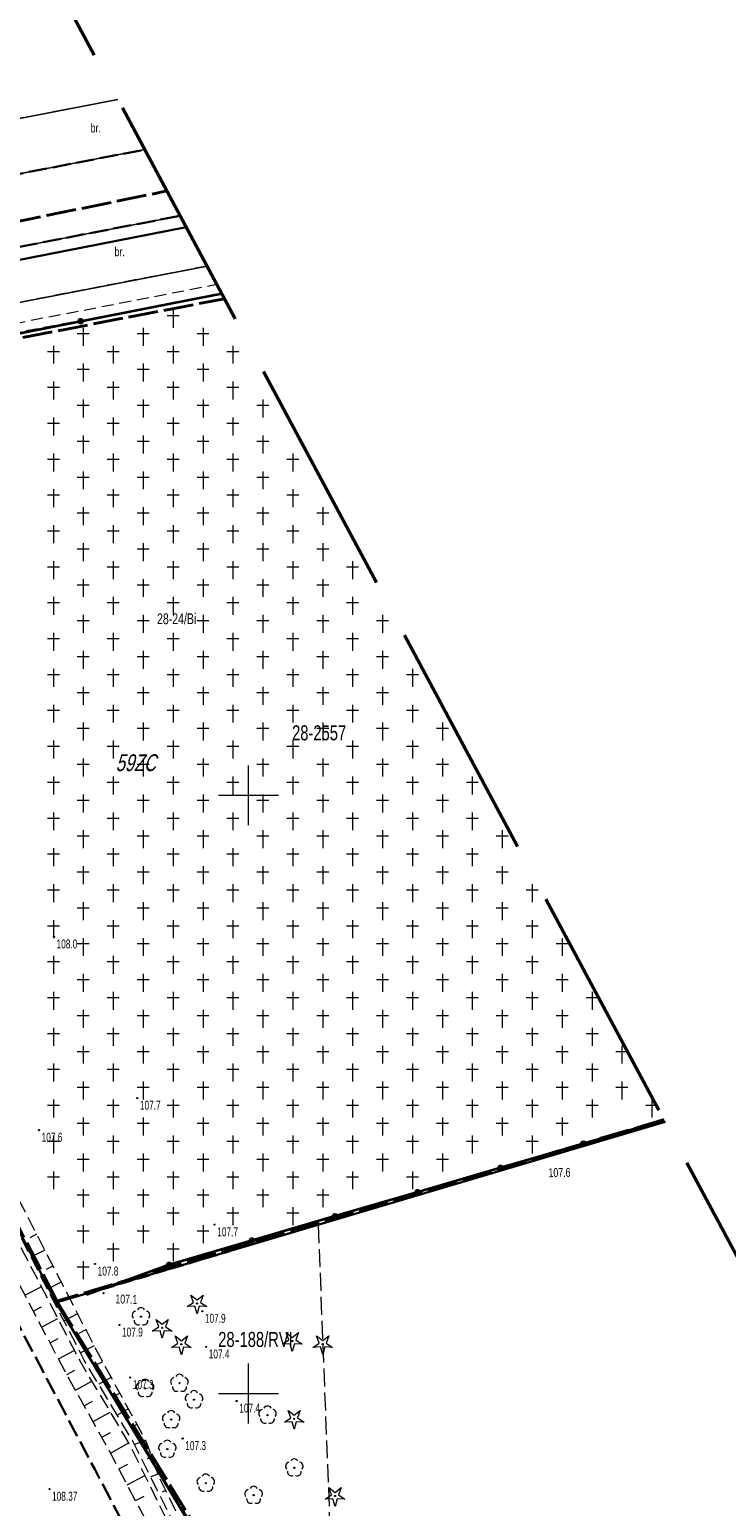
# Model space of a CAD drawing. Header units: metres. Extents: x 7529521 to 7531797, y 5723878 to 5728074.
# Tile 88 of 90: x 7529732 to 7529790, y 5727741 to 5727864. Entities that reach past the tile are written whole.
import ezdxf
from ezdxf.enums import TextEntityAlignment as Align

# ---------------------------------------------------------------- set-up
doc = ezdxf.new("R2010")
doc.units = ezdxf.units.M
for name, pattern in [('11', [3, 2.5, -0.5]), ('2_KTCR02', [1.5, 1, -0.5]), ('2_KTJZ01', [2, 1.5, -0.5]), ('2_KTKR01', [0]), ('2_KTPL01', [2, 1.5, -0.5]), ('2_PTCM', [1.5, 1, -0.5]), ('GDE', [0]), ('GUK', [2, 1.5, -0.5]), ('GUZ', [1, 0.5, -0.5]), ('L_0_05', [1.75, 1.25, -0.5]), ('L_0_06', [2, 1.5, -0.5]), ('L_0_09', [2.5, 2, -0.5])]:
    doc.linetypes.add(name, pattern=pattern)
doc.layers.get('0').update_dxf_attribs({"color": 252})
for name, color, linetype, lineweight in [('Dzialki', 80, 'GDE', 30), ('jezdnia', 252, 'L_0_06', 18), ('k', 252, 'Continuous', 18), ('Kontury', 252, 'GUK', 18), ('KTCR_L_1', 252, '2_KTCR02', 18), ('KTJZ_L_0', 251, '2_KTJZ01', 30), ('KTKR_L_0', 252, '2_KTKR01', 25), ('KTOK_L_4', 252, 'Continuous', 35), ('KTPL_E_T_0', 252, 'Continuous', 15), ('KTPL_L_0', 252, '2_KTPL01', 18), ('MPZP', 130, '11', 40), ('Numery_dzialek', 80, 'Continuous', 30), ('Numery_konturow', 252, 'Continuous', 13), ('Numery_uzytkow', 252, 'Continuous', 9), ('PTCM_L_2', 252, '2_PTCM', 18), ('RTPW_T_0', 252, 'Continuous', 15), ('skarpa nieumocniona', 252, 'L_0_05', 18), ('Uzytki', 252, 'GUZ', 18), ('wysokosci_naturalne', 7, 'Continuous', 18), ('wysokosci_sztuczne', 7, 'Continuous', 18)]:
    doc.layers.add(name, color=color, linetype=linetype, lineweight=lineweight)
doc.layers.add('zakres', color=7, linetype='L_0_09', lineweight=50, true_color=0xff05ff)
doc.styles.get("Standard").update_dxf_attribs({"font": 'arial.ttf'})

# ---------------------------------------------------------------- blocks, each defined once
blk = doc.blocks.new('2_PTCM03_01')
at = {"linetype": 'Continuous'}
for p, q in [((0.5, 0.25), (-0.5, 0.25)), ((0, 0.75), (0, -0.75))]:
    blk.add_line(p, q, dxfattribs=at)
blk = doc.blocks.new('2_RTPW01')
at = {"linetype": 'Continuous'}
blk.add_circle((0, 0), 0.045, dxfattribs=at)
blk = doc.blocks.new('OBOP01_01')
at = {"linetype": 'Continuous', "lineweight": 18}
blk.add_hatch(color=0, dxfattribs=at).paths.add_polyline_path([(0, -0.1, 1), (0, 0.1, 1)])
at = {"color": 0, "linetype": 'Continuous', "lineweight": 18, "flags": 128}
blk.add_lwpolyline([(0, -1.74), (-0.35, -0.48), (-1.65, -0.54), (-0.57, 0.18), (-1.02, 1.4), (0, 0.6), (1.02, 1.4), (0.57, 0.18), (1.65, -0.54), (0.35, -0.48), (0, -1.74)], dxfattribs=at)
at = {"color": 0, "linetype": 'Continuous', "lineweight": 18}
blk.add_circle((0, 0), 0.1, dxfattribs=at)
blk = doc.blocks.new('OBOP02_01')
at = {"linetype": 'Continuous', "lineweight": 18}
blk.add_hatch(color=0, dxfattribs=at).paths.add_polyline_path([(0, -0.1, 1), (0, 0.1, 1)])
at = {"color": 0, "linetype": 'Continuous', "lineweight": 18}
blk.add_circle((0, 0), 0.1, dxfattribs=at)
for centre, radius, start, end in [((-0.77, 0.25), 0.7, 101.6336, 222.6627), ((0, 0.8), 0.7, 29.8459, 150.1541), ((0.77, 0.25), 0.7, 317.3373, 78.3664), ((-0.46, -0.64), 0.71, 174.3693, 292.5572), ((0.46, -0.64), 0.71, 247.4428, 5.6307)]:
    blk.add_arc(centre, radius, start, end, dxfattribs=at)
blk = doc.blocks.new('RTPW01')
at = {"linetype": 'Continuous', "lineweight": 13}
blk.add_hatch(color=0, dxfattribs=at).paths.add_polyline_path([(0, -0.09, 1), (0, 0.09, 1)])
at = {"color": 0, "linetype": 'Continuous', "lineweight": 13}
blk.add_circle((0, 0), 0.0906, dxfattribs=at)
blk = doc.blocks.new('RTPW02')
at = {"linetype": 'Continuous', "lineweight": 13}
blk.add_hatch(color=0, dxfattribs=at).paths.add_polyline_path([(0, -0.09, 1), (0, 0.09, 1)])
at = {"color": 0, "linetype": 'Continuous', "lineweight": 13}
blk.add_circle((0, 0), 0.0906, dxfattribs=at)

msp = doc.modelspace()

# ---------------------------------------------------------------- linework, layer by layer
at = {"layer": 'Dzialki'}
for p, q in [((7529700.38, 5727838.76), (7529744.8, 5727847.48)), ((7529695.55, 5727831.69), (7529747.76, 5727841.94)), ((7529695.88, 5727830.91), (7529733.92, 5727757.62)), ((7529733.92, 5727757.62), (7529784.8, 5727772.7)), ((7529733.92, 5727757.62), (7529748.43, 5727733.64))]:
    msp.add_line(p, q, dxfattribs=at)
at = {"layer": 'jezdnia', "color": 251, "lineweight": 30, "flags": 128}
msp.add_lwpolyline([(7529691.09, 5727830.87), (7529707.47, 5727799.92), (7529712.07, 5727791.13), (7529726.83, 5727763.24), (7529737.15, 5727743.67), (7529748.49, 5727722.19), (7529759.95, 5727700.53), (7529774.51, 5727673.1), (7529786.56, 5727650.33), (7529799.02, 5727626.67), (7529815.06, 5727596.45), (7529826.26, 5727575.13), (7529839.99, 5727549.18), (7529856.24, 5727518.3), (7529870.76, 5727490.93), (7529880.14, 5727473.23)], dxfattribs=at)
at = {"layer": 'k', "linetype": 'Continuous', "lineweight": 18, "flags": 128}
for points in [[(7529750, 5727797.5), (7529750, 5727802.5)], [(7529747.5, 5727800), (7529752.5, 5727800)], [(7529750, 5727747.5), (7529750, 5727752.5)], [(7529747.5, 5727750), (7529752.5, 5727750)]]:
    msp.add_lwpolyline(points, dxfattribs=at)
at = {"layer": 'Kontury'}
for p, q in [((7529700.38, 5727838.76), (7529744.8, 5727847.48)), ((7529784.8, 5727772.7), (7529755.85, 5727764.12)), ((7529755.85, 5727764.12), (7529733.92, 5727757.62)), ((7529757.68, 5727716.61), (7529755.85, 5727764.12)), ((7529733.92, 5727757.62), (7529748.46, 5727733.84))]:
    msp.add_line(p, q, dxfattribs=at)
at = {"layer": 'KTCR_L_1', "linetype": '2_KTCR02'}
for p, q in [((7529746.54, 5727844.23), (7529718.14, 5727838.74)), ((7529718.59, 5727837.13), (7529747.36, 5727842.7))]:
    msp.add_line(p, q, dxfattribs=at)
at = {"layer": 'KTJZ_L_0', "linetype": '2_KTJZ01'}
for p, q in [((7529715.97, 5727849.06), (7529741.34, 5727853.96)), ((7529717.13, 5727843.18), (7529744.29, 5727848.43))]:
    msp.add_line(p, q, dxfattribs=at)
at = {"layer": 'KTKR_L_0', "linetype": '2_KTKR01'}
for p, q in [((7529715.06, 5727853.5), (7529739.09, 5727858.15)), ((7529715.97, 5727849.06), (7529741.34, 5727853.96)), ((7529717.13, 5727843.18), (7529744.29, 5727848.43)), ((7529746.54, 5727844.23), (7529718.14, 5727838.74))]:
    msp.add_line(p, q, dxfattribs=at)
at = {"layer": 'KTOK_L_4'}
for p, q in [((7529743.63, 5727841.13), (7529747.76, 5727841.94)), ((7529735.98, 5727839.62), (7529743.63, 5727841.13)), ((7529728.34, 5727838.12), (7529735.98, 5727839.62)), ((7529784.72, 5727772.85), (7529777.98, 5727770.88)), ((7529777.98, 5727770.88), (7529771.06, 5727768.86)), ((7529771.06, 5727768.86), (7529764.14, 5727766.83)), ((7529764.14, 5727766.83), (7529757.22, 5727764.81)), ((7529757.22, 5727764.81), (7529750.3, 5727762.79)), ((7529750.3, 5727762.79), (7529743.38, 5727760.76)), ((7529743.38, 5727760.76), (7529736.48, 5727758.26))]:
    msp.add_line(p, q, dxfattribs=at)
for centre in [(7529735.98, 5727839.62), (7529777.98, 5727770.88), (7529771.06, 5727768.86), (7529764.14, 5727766.83), (7529757.22, 5727764.81), (7529750.3, 5727762.79), (7529743.38, 5727760.76)]:
    msp.add_circle(centre, 0.17, dxfattribs=at)
at = {"layer": 'KTPL_L_0', "linetype": '2_KTPL01'}
for p, q in [((7529739.09, 5727858.15), (7529715.06, 5727853.5)), ((7529715.97, 5727849.06), (7529741.34, 5727853.96)), ((7529744.29, 5727848.43), (7529717.13, 5727843.18)), ((7529718.14, 5727838.74), (7529746.54, 5727844.23))]:
    msp.add_line(p, q, dxfattribs=at)
at = {"layer": 'MPZP'}
for points in [[(7529684.81, 5727870.75), (7529696.12, 5727849.38), (7529706.67, 5727843.05), (7529743.18, 5727850.5)], [(7529784.69, 5727772.89), (7529784.63, 5727772.88), (7529734, 5727757.72), (7529695.8, 5727831.43), (7529748, 5727841.5)], [(7529734, 5727757.72), (7529748.65, 5727733.92), (7529757.94, 5727716.34), (7529815.49, 5727609.14), (7529862.66, 5727519.93), (7529885.94, 5727475.22), (7529924.91, 5727399.13), (7529950.08, 5727351.58), (7529994.41, 5727268.31), (7530012.9, 5727233.03), (7530025.43, 5727235.53), (7530024.85, 5727266.42), (7530016.16, 5727335.1)]]:
    msp.add_lwpolyline(points, dxfattribs=at)
at = {"layer": 'PTCM_L_2', "linetype": '2_PTCM'}
for p, q in [((7529743.63, 5727841.13), (7529747.76, 5727841.94)), ((7529697.52, 5727832.44), (7529743.63, 5727841.13)), ((7529784.76, 5727772.77), (7529736.48, 5727758.26))]:
    msp.add_line(p, q, dxfattribs=at)
at = {"layer": 'skarpa nieumocniona', "color": 252, "lineweight": 18, "flags": 128}
for points in [[(7529873.95, 5727492.02), (7529883.15, 5727474.73), (7529881.53, 5727473.69), (7529872.27, 5727491.4), (7529857.46, 5727519.14), (7529841.38, 5727549.79), (7529827.75, 5727575.78), (7529816.4, 5727596.89), (7529800.43, 5727627.4), (7529788.07, 5727650.98), (7529775.85, 5727673.83), (7529761.3, 5727701.31), (7529749.89, 5727722.83), (7529745.5, 5727731.66), (7529738.59, 5727744.81), (7529734.71, 5727751.78), (7529721.04, 5727777.76), (7529718.78, 5727785.32), (7529719.26, 5727785.97), (7529720.21, 5727785.32), (7529722.57, 5727778.44), (7529735.98, 5727752.58), (7529740.01, 5727745.83), (7529746.87, 5727731.94), (7529751.37, 5727723.57), (7529762.58, 5727702.14), (7529777.07, 5727674.48), (7529789.27, 5727651.65), (7529801.89, 5727628.09), (7529817.98, 5727597.91), (7529829.11, 5727576.38), (7529842.73, 5727550.66), (7529858.69, 5727520.28)], [(7529858.92, 5727520.36), (7529843.13, 5727550.74), (7529829.54, 5727576.54), (7529818.17, 5727598.1), (7529802.25, 5727628.37), (7529789.72, 5727651.74), (7529777.43, 5727674.73), (7529763.01, 5727702.36), (7529751.66, 5727723.77), (7529747.02, 5727732.68), (7529742.07, 5727742.55), (7529740.3, 5727746.07), (7529736.28, 5727752.79), (7529722.96, 5727778.55), (7529720.51, 5727785.62), (7529720.17, 5727786.62), (7529721.18, 5727786.48), (7529724.18, 5727779.07), (7529737.32, 5727753.55), (7529741.39, 5727746.1), (7529742.57, 5727742.92), (7529747.41, 5727733.07), (7529748.3, 5727732.22), (7529752.64, 5727724.24), (7529763.4, 5727702.64), (7529778.13, 5727675.21), (7529790.55, 5727652.18), (7529803.03, 5727628.86), (7529819.57, 5727598.9), (7529831.73, 5727577.64), (7529844.97, 5727551.67), (7529860.4, 5727521.06), (7529876.28, 5727494.45), (7529882.07, 5727494.15), (7529885.62, 5727490.52), (7529890.11, 5727480.28), (7529885.98, 5727473.4), (7529884.03, 5727475.04), (7529874.36, 5727492.23)]]:
    msp.add_lwpolyline(points, close=True, dxfattribs=at)
at = {"layer": 'skarpa nieumocniona', "color": 252, "linetype": 'Continuous', "lineweight": 18, "flags": 128}
for points in [[(7529732.29, 5727763.32), (7529731.72, 5727763.02)], [(7529732.98, 5727761.98), (7529731.83, 5727761.4)], [(7529733.66, 5727760.65), (7529733.09, 5727760.36)], [(7529731.32, 5727758.22), (7529732.68, 5727758.93)], [(7529734.35, 5727759.32), (7529733.21, 5727758.73)], [(7529735.04, 5727757.98), (7529734.47, 5727757.69)], [(7529732.02, 5727756.89), (7529732.7, 5727757.25)], [(7529732.72, 5727755.56), (7529734.07, 5727756.27)], [(7529735.72, 5727756.65), (7529734.59, 5727756.07)], [(7529736.41, 5727755.32), (7529735.84, 5727755.03)], [(7529733.42, 5727754.23), (7529734.09, 5727754.59)], [(7529737.1, 5727753.98), (7529735.97, 5727753.4)], [(7529734.12, 5727752.91), (7529735.45, 5727753.61)], [(7529737.8, 5727752.66), (7529737.26, 5727752.36)], [(7529734.82, 5727751.58), (7529735.48, 5727751.95)], [(7529738.52, 5727751.34), (7529737.49, 5727750.78)], [(7529735.55, 5727750.27), (7529736.91, 5727751.03)], [(7529739.24, 5727750.03), (7529738.75, 5727749.76)], [(7529736.28, 5727748.96), (7529736.98, 5727749.35)], [(7529739.96, 5727748.71), (7529739.03, 5727748.2)], [(7529737.01, 5727747.65), (7529738.45, 5727748.45)], [(7529737.74, 5727746.34), (7529738.48, 5727746.75)], [(7529740.68, 5727747.4), (7529740.24, 5727747.15)], [(7529738.47, 5727745.03), (7529739.99, 5727745.87)], [(7529741.4, 5727746.08), (7529740.47, 5727745.73)], [(7529739.17, 5727743.7), (7529739.92, 5727744.1)], [(7529741.92, 5727744.67), (7529741.53, 5727744.53)], [(7529739.87, 5727742.38), (7529741.34, 5727743.15)], [(7529742.44, 5727743.27), (7529741.83, 5727743.04)], [(7529740.57, 5727741.05), (7529741.28, 5727741.43)], [(7529743.07, 5727741.9), (7529742.8, 5727741.77)]]:
    msp.add_lwpolyline(points, dxfattribs=at)
at = {"layer": 'Uzytki'}
for p, q in [((7529744.8, 5727847.48), (7529700.38, 5727838.76)), ((7529747.76, 5727841.94), (7529695.55, 5727831.69)), ((7529695.55, 5727831.69), (7529747.76, 5727841.94)), ((7529695.88, 5727830.91), (7529733.92, 5727757.62)), ((7529755.85, 5727764.12), (7529784.8, 5727772.7)), ((7529733.92, 5727757.62), (7529755.85, 5727764.12)), ((7529748.46, 5727733.84), (7529733.92, 5727757.62))]:
    msp.add_line(p, q, dxfattribs=at)
at = {"layer": 'wysokosci_naturalne', "color": 252}
for p in [(7529733.75, 5727788.17), (7529740.71, 5727774.69), (7529732.5, 5727772.01), (7529747.17, 5727764.12), (7529737.18, 5727760.83), (7529746.14, 5727756.88), (7529739.22, 5727755.73), (7529746.46, 5727753.9), (7529740.12, 5727751.34), (7529749.01, 5727749.38), (7529744.5, 5727746.24)]:
    msp.add_point(p, dxfattribs=at)
at = {"layer": 'wysokosci_sztuczne', "color": 252}
msp.add_point((7529733.37, 5727742.01), dxfattribs=at)
at = {"layer": 'zakres', "color": 210, "lineweight": 50, "ltscale": 10}
msp.add_lwpolyline([(7530152.66, 5726824.25), (7529893.98, 5727312.41), (7529655.25, 5727765.72), (7529520.83, 5728019.58), (7529624.44, 5728074.21), (7529680.51, 5727967.68), (7529859.76, 5727632.54), (7529930.53, 5727498.32), (7530038.61, 5727292.3), (7530118.22, 5727141.23), (7530175.57, 5727034.73), (7530261.4, 5726875.73), (7530322.6, 5726755.46)], dxfattribs=at)

# ---------------------------------------------------------------- block references
at = {"color": 74, "linetype": 'Continuous', "xscale": 0.5, "yscale": 0.5, "zscale": 0.5}
for name, p in [('OBOP01_01', (7529745.7, 5727757.53)), ('OBOP02_01', (7529741.02, 5727756.42)), ('OBOP01_01', (7529742.79, 5727755.49)), ('OBOP01_01', (7529753.66, 5727754.39)), ('OBOP01_01', (7529744.39, 5727754.11)), ('OBOP01_01', (7529756.2, 5727754.13)), ('OBOP02_01', (7529741.36, 5727750.43)), ('OBOP02_01', (7529744.23, 5727750.86)), ('OBOP02_01', (7529745.45, 5727749.49)), ('OBOP02_01', (7529751.59, 5727748.2)), ('OBOP02_01', (7529743.54, 5727747.82)), ('OBOP01_01', (7529753.82, 5727747.88)), ('OBOP02_01', (7529743.22, 5727745.35)), ('OBOP02_01', (7529753.83, 5727743.79)), ('OBOP02_01', (7529746.43, 5727742.51)), ('OBOP02_01', (7529750.43, 5727741.5)), ('OBOP01_01', (7529757.23, 5727741.44))]:
    msp.add_blockref(name, p, dxfattribs=at)
at = {"layer": 'PTCM_L_2'}
for p in [(7529743.7, 5727839.82), (7529736.2, 5727838.32), (7529741.2, 5727838.32), (7529746.2, 5727838.32), (7529733.7, 5727836.82), (7529738.7, 5727836.82), (7529743.7, 5727836.82), (7529748.7, 5727836.82), (7529736.2, 5727835.32), (7529741.2, 5727835.32), (7529746.2, 5727835.32), (7529733.7, 5727833.82), (7529738.7, 5727833.82), (7529743.7, 5727833.82), (7529748.7, 5727833.82), (7529736.2, 5727832.32), (7529741.2, 5727832.32), (7529746.2, 5727832.32), (7529751.2, 5727832.32), (7529733.7, 5727830.82), (7529738.7, 5727830.82), (7529743.7, 5727830.82), (7529748.7, 5727830.82), (7529736.2, 5727829.32), (7529741.2, 5727829.32), (7529746.2, 5727829.32), (7529751.2, 5727829.32), (7529733.7, 5727827.82), (7529738.7, 5727827.82), (7529743.7, 5727827.82), (7529748.7, 5727827.82), (7529753.7, 5727827.82), (7529736.2, 5727826.32), (7529741.2, 5727826.32), (7529746.2, 5727826.32), (7529751.2, 5727826.32), (7529733.7, 5727824.82), (7529738.7, 5727824.82), (7529743.7, 5727824.82), (7529748.7, 5727824.82), (7529753.7, 5727824.82), (7529736.2, 5727823.32), (7529741.2, 5727823.32), (7529746.2, 5727823.32), (7529751.2, 5727823.32), (7529756.2, 5727823.32), (7529733.7, 5727821.82), (7529738.7, 5727821.82), (7529743.7, 5727821.82), (7529748.7, 5727821.82), (7529753.7, 5727821.82), (7529736.2, 5727820.32), (7529741.2, 5727820.32), (7529746.2, 5727820.32), (7529751.2, 5727820.32), (7529756.2, 5727820.32), (7529733.7, 5727818.82), (7529738.7, 5727818.82), (7529743.7, 5727818.82), (7529748.7, 5727818.82), (7529753.7, 5727818.82), (7529758.7, 5727818.82), (7529736.2, 5727817.32), (7529741.2, 5727817.32), (7529746.2, 5727817.32), (7529751.2, 5727817.32), (7529756.2, 5727817.32), (7529733.7, 5727815.82), (7529738.7, 5727815.82), (7529743.7, 5727815.82), (7529748.7, 5727815.82), (7529753.7, 5727815.82), (7529758.7, 5727815.82), (7529736.2, 5727814.32), (7529741.2, 5727814.32), (7529746.2, 5727814.32), (7529751.2, 5727814.32), (7529756.2, 5727814.32), (7529761.2, 5727814.32), (7529733.7, 5727812.82), (7529738.7, 5727812.82), (7529743.7, 5727812.82), (7529748.7, 5727812.82), (7529753.7, 5727812.82), (7529758.7, 5727812.82), (7529736.2, 5727811.32), (7529741.2, 5727811.32), (7529746.2, 5727811.32), (7529751.2, 5727811.32), (7529756.2, 5727811.32), (7529761.2, 5727811.32), (7529733.7, 5727809.82), (7529738.7, 5727809.82), (7529743.7, 5727809.82), (7529748.7, 5727809.82), (7529753.7, 5727809.82), (7529758.7, 5727809.82), (7529763.7, 5727809.82), (7529736.2, 5727808.32), (7529741.2, 5727808.32), (7529746.2, 5727808.32), (7529751.2, 5727808.32), (7529756.2, 5727808.32), (7529761.2, 5727808.32), (7529733.7, 5727806.82), (7529738.7, 5727806.82), (7529743.7, 5727806.82), (7529748.7, 5727806.82), (7529753.7, 5727806.82), (7529758.7, 5727806.82), (7529763.7, 5727806.82), (7529736.2, 5727805.32), (7529741.2, 5727805.32), (7529746.2, 5727805.32), (7529751.2, 5727805.32), (7529756.2, 5727805.32), (7529761.2, 5727805.32), (7529766.2, 5727805.32), (7529733.7, 5727803.82), (7529738.7, 5727803.82), (7529743.7, 5727803.82), (7529748.7, 5727803.82), (7529753.7, 5727803.82), (7529758.7, 5727803.82), (7529763.7, 5727803.82), (7529736.2, 5727802.32), (7529741.2, 5727802.32), (7529746.2, 5727802.32), (7529751.2, 5727802.32), (7529756.2, 5727802.32), (7529761.2, 5727802.32), (7529766.2, 5727802.32), (7529733.7, 5727800.82), (7529738.7, 5727800.82), (7529743.7, 5727800.82), (7529748.7, 5727800.82), (7529753.7, 5727800.82), (7529758.7, 5727800.82), (7529763.7, 5727800.82), (7529768.7, 5727800.82), (7529736.2, 5727799.32), (7529741.2, 5727799.32), (7529746.2, 5727799.32), (7529751.2, 5727799.32), (7529756.2, 5727799.32), (7529761.2, 5727799.32), (7529766.2, 5727799.32), (7529733.7, 5727797.82), (7529738.7, 5727797.82), (7529743.7, 5727797.82), (7529748.7, 5727797.82), (7529753.7, 5727797.82), (7529758.7, 5727797.82), (7529763.7, 5727797.82), (7529768.7, 5727797.82), (7529736.2, 5727796.32), (7529741.2, 5727796.32), (7529746.2, 5727796.32), (7529751.2, 5727796.32), (7529756.2, 5727796.32), (7529761.2, 5727796.32), (7529766.2, 5727796.32), (7529771.2, 5727796.32), (7529733.7, 5727794.82), (7529738.7, 5727794.82), (7529743.7, 5727794.82), (7529748.7, 5727794.82), (7529753.7, 5727794.82), (7529758.7, 5727794.82), (7529763.7, 5727794.82), (7529768.7, 5727794.82), (7529736.2, 5727793.32), (7529741.2, 5727793.32), (7529746.2, 5727793.32), (7529751.2, 5727793.32), (7529756.2, 5727793.32), (7529761.2, 5727793.32), (7529766.2, 5727793.32), (7529771.2, 5727793.32), (7529733.7, 5727791.82), (7529738.7, 5727791.82), (7529743.7, 5727791.82), (7529748.7, 5727791.82), (7529753.7, 5727791.82), (7529758.7, 5727791.82), (7529763.7, 5727791.82), (7529768.7, 5727791.82), (7529773.7, 5727791.82), (7529736.2, 5727790.32), (7529741.2, 5727790.32), (7529746.2, 5727790.32), (7529751.2, 5727790.32), (7529756.2, 5727790.32), (7529761.2, 5727790.32), (7529766.2, 5727790.32), (7529771.2, 5727790.32), (7529733.7, 5727788.82), (7529738.7, 5727788.82), (7529743.7, 5727788.82), (7529748.7, 5727788.82), (7529753.7, 5727788.82), (7529758.7, 5727788.82), (7529763.7, 5727788.82), (7529768.7, 5727788.82), (7529773.7, 5727788.82), (7529736.2, 5727787.32), (7529741.2, 5727787.32), (7529746.2, 5727787.32), (7529751.2, 5727787.32), (7529756.2, 5727787.32), (7529761.2, 5727787.32), (7529766.2, 5727787.32), (7529771.2, 5727787.32), (7529776.2, 5727787.32), (7529733.7, 5727785.82), (7529738.7, 5727785.82), (7529743.7, 5727785.82), (7529748.7, 5727785.82), (7529753.7, 5727785.82), (7529758.7, 5727785.82), (7529763.7, 5727785.82), (7529768.7, 5727785.82), (7529773.7, 5727785.82), (7529736.2, 5727784.32), (7529741.2, 5727784.32), (7529746.2, 5727784.32), (7529751.2, 5727784.32), (7529756.2, 5727784.32), (7529761.2, 5727784.32), (7529766.2, 5727784.32), (7529771.2, 5727784.32), (7529776.2, 5727784.32), (7529733.7, 5727782.82), (7529738.7, 5727782.82), (7529743.7, 5727782.82), (7529748.7, 5727782.82), (7529753.7, 5727782.82), (7529758.7, 5727782.82), (7529763.7, 5727782.82), (7529768.7, 5727782.82), (7529773.7, 5727782.82), (7529778.7, 5727782.82), (7529736.2, 5727781.32), (7529741.2, 5727781.32), (7529746.2, 5727781.32), (7529751.2, 5727781.32), (7529756.2, 5727781.32), (7529761.2, 5727781.32), (7529766.2, 5727781.32), (7529771.2, 5727781.32), (7529776.2, 5727781.32), (7529733.7, 5727779.82), (7529738.7, 5727779.82), (7529743.7, 5727779.82), (7529748.7, 5727779.82), (7529753.7, 5727779.82), (7529758.7, 5727779.82), (7529763.7, 5727779.82), (7529768.7, 5727779.82), (7529773.7, 5727779.82), (7529778.7, 5727779.82), (7529736.2, 5727778.32), (7529741.2, 5727778.32), (7529746.2, 5727778.32), (7529751.2, 5727778.32), (7529756.2, 5727778.32), (7529761.2, 5727778.32), (7529766.2, 5727778.32), (7529771.2, 5727778.32), (7529776.2, 5727778.32), (7529781.2, 5727778.32), (7529733.7, 5727776.82), (7529738.7, 5727776.82), (7529743.7, 5727776.82), (7529748.7, 5727776.82), (7529753.7, 5727776.82), (7529758.7, 5727776.82), (7529763.7, 5727776.82), (7529768.7, 5727776.82), (7529773.7, 5727776.82), (7529778.7, 5727776.82), (7529736.2, 5727775.32), (7529741.2, 5727775.32), (7529746.2, 5727775.32), (7529751.2, 5727775.32), (7529756.2, 5727775.32), (7529761.2, 5727775.32), (7529766.2, 5727775.32), (7529771.2, 5727775.32), (7529776.2, 5727775.32), (7529781.2, 5727775.32), (7529733.7, 5727773.82), (7529738.7, 5727773.82), (7529743.7, 5727773.82), (7529748.7, 5727773.82), (7529753.7, 5727773.82), (7529758.7, 5727773.82), (7529763.7, 5727773.82), (7529768.7, 5727773.82), (7529773.7, 5727773.82), (7529778.7, 5727773.82), (7529783.7, 5727773.82), (7529736.2, 5727772.32), (7529741.2, 5727772.32), (7529746.2, 5727772.32), (7529751.2, 5727772.32), (7529756.2, 5727772.32), (7529761.2, 5727772.32), (7529766.2, 5727772.32), (7529771.2, 5727772.32), (7529776.2, 5727772.32), (7529733.7, 5727770.82), (7529738.7, 5727770.82), (7529743.7, 5727770.82), (7529748.7, 5727770.82), (7529753.7, 5727770.82), (7529758.7, 5727770.82), (7529763.7, 5727770.82), (7529768.7, 5727770.82), (7529773.7, 5727770.82), (7529736.2, 5727769.32), (7529741.2, 5727769.32), (7529746.2, 5727769.32), (7529751.2, 5727769.32), (7529756.2, 5727769.32), (7529761.2, 5727769.32), (7529766.2, 5727769.32), (7529733.7, 5727767.82), (7529738.7, 5727767.82), (7529743.7, 5727767.82), (7529748.7, 5727767.82), (7529753.7, 5727767.82), (7529758.7, 5727767.82), (7529763.7, 5727767.82), (7529736.2, 5727766.32), (7529741.2, 5727766.32), (7529746.2, 5727766.32), (7529751.2, 5727766.32), (7529756.2, 5727766.32), (7529738.7, 5727764.82), (7529743.7, 5727764.82), (7529748.7, 5727764.82), (7529753.7, 5727764.82), (7529736.2, 5727763.32), (7529741.2, 5727763.32), (7529746.2, 5727763.32), (7529738.7, 5727761.82), (7529743.7, 5727761.82), (7529736.2, 5727760.32)]:
    msp.add_blockref('2_PTCM03_01', p, dxfattribs=at)
at = {"layer": 'RTPW_T_0'}
for p in [(7529777.92, 5727770.71), (7529737.88, 5727758.39)]:
    msp.add_blockref('2_RTPW01', p, dxfattribs=at)
at = {"layer": 'wysokosci_naturalne', "color": 252, "linetype": 'Continuous', "xscale": 0.5, "yscale": 0.5, "zscale": 0.5}
for p in [(7529733.75, 5727788.17), (7529740.71, 5727774.69), (7529732.5, 5727772.01), (7529747.17, 5727764.12), (7529737.18, 5727760.83), (7529746.14, 5727756.88), (7529739.22, 5727755.73), (7529746.46, 5727753.9), (7529740.12, 5727751.34), (7529749.01, 5727749.38), (7529744.5, 5727746.24)]:
    msp.add_blockref('RTPW01', p, dxfattribs=at)
at = {"layer": 'wysokosci_sztuczne', "color": 252, "linetype": 'Continuous', "xscale": 0.5, "yscale": 0.5, "zscale": 0.5}
msp.add_blockref('RTPW02', (7529733.37, 5727742.01), dxfattribs=at)

# ---------------------------------------------------------------- texts
at = {"layer": 'KTPL_E_T_0', "width": 0.7}
for p in [(7529736.81, 5727855.39), (7529738.81, 5727845.05)]:
    msp.add_text('br.', height=0.75, dxfattribs=at).set_placement(p)
at = {"layer": 'MPZP', "lineweight": 30, "oblique": 15, "width": 0.7}
msp.add_text('59ZC', height=1.4, dxfattribs=at).set_placement((7529738.9, 5727803.42), align=Align.TOP_LEFT)
at = {"layer": 'Numery_dzialek', "width": 0.7}
msp.add_text('28-2557', height=1.26, dxfattribs=at).set_placement((7529753.64, 5727805.85), align=Align.TOP_LEFT)
at = {"layer": 'Numery_konturow', "width": 0.7}
msp.add_text('28-188/RVI', height=1.26, dxfattribs=at).set_placement((7529747.47, 5727755.15), align=Align.TOP_LEFT)
at = {"layer": 'Numery_uzytkow', "width": 0.7}
msp.add_text('28-24/Bi', height=0.9, dxfattribs=at).set_placement((7529742.36, 5727815.2), align=Align.TOP_LEFT)
at = {"layer": 'RTPW_T_0', "width": 0.7}
for s, rotation, p in [('107.6', 1.07, (7529775.07, 5727768.08)), ('107.1', 358.78, (7529738.87, 5727757.53))]:
    msp.add_text(s, height=0.75, rotation=rotation, dxfattribs=at).set_placement(p)
at = {"layer": 'wysokosci_naturalne', "color": 252, "lineweight": 15, "width": 0.66}
for s, p in [('108.0', (7529733.97, 5727787.2)), ('107.7', (7529740.93, 5727773.72)), ('107.6', (7529732.72, 5727771.04)), ('107.7', (7529747.39, 5727763.14)), ('107.8', (7529737.4, 5727759.86)), ('107.9', (7529746.36, 5727755.91)), ('107.9', (7529739.44, 5727754.76)), ('107.4', (7529746.68, 5727752.93)), ('107.3', (7529740.34, 5727750.37)), ('107.4', (7529749.23, 5727748.41)), ('107.3', (7529744.72, 5727745.27))]:
    msp.add_text(s, height=0.75, dxfattribs=at).set_placement(p)
at = {"layer": 'wysokosci_sztuczne', "color": 252, "lineweight": 15, "width": 0.66}
msp.add_text('108.37', height=0.75, dxfattribs=at).set_placement((7529733.59, 5727741.04))

doc.saveas('drawing.dxf')
